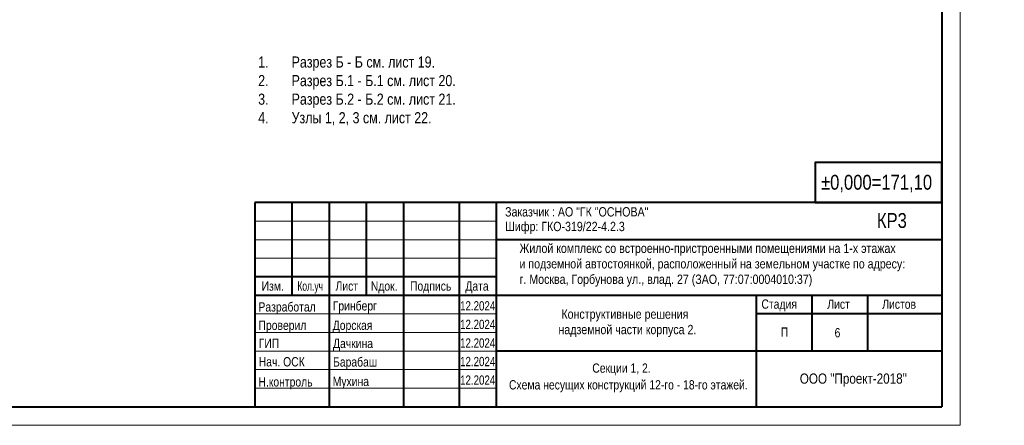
# Model space of a CAD drawing. Extents: x -8631841 to -8525813, y 4017860 to 4564755.
# Tile 51 of 112: x -8578851 to -8525813, y 4260788 to 4282639. Entities that reach past the tile are written whole.
import ezdxf

# ---------------------------------------------------------------- set-up
doc = ezdxf.new("R2010")
doc.units = 0
doc.header["$LTSCALE"] = 1000
doc.header["$MEASUREMENT"] = 0
for name, color, linetype, lineweight in [('СК-200-Р(амка)', 7, 'Continuous', 40), ('СК-210-Р-РАМКА ЛИНИИ ТОНКИЕ', 7, 'Continuous', 15), ('СК-220-Р-РАМКА ТЕКСТ', 7, 'Continuous', 15), ('СК-300-Р(азмеры)', 7, 'Continuous', 20), ('СК-400-Т(екст)', 7, 'Continuous', 20)]:
    doc.layers.add(name, color=color, linetype=linetype, lineweight=lineweight)
doc.styles.add('MtXpl_Arial_Narrow', font='ARIALN.TTF')
doc.styles.add('RUSS', font='arial.ttf', dxfattribs={"width": 0.8})

# ---------------------------------------------------------------- blocks, each defined once
blk = doc.blocks.new('A$C96adbfd2')
at = {"layer": 'СК-200-Р(амка)', "lineweight": 40, "ltscale": 2}
for p, q in [((-18500, 5500), (-18500, 0)), ((0, 5500), (-18500, 5500)), ((-17500, 5500), (-17500, 3000)), ((-16500, 5500), (-16500, 0)), ((-15500, 5500), (-15500, 3000)), ((-14500, 5500), (-14500, 0)), ((-13000, 5500), (-13000, 0)), ((-12000, 5500), (-12000, 0)), ((0, 4500), (-12000, 4500)), ((0, 3000), (-18500, 3000)), ((-5000, 3000), (-5000, 15)), ((-3500, 3000), (-3500, 1500)), ((-2000, 3000), (-2000, 1500)), ((0, 2500), (-5000, 2500)), ((0, 1500), (-12000, 1500))]:
    blk.add_line(p, q, dxfattribs=at)
at = {"layer": 'СК-200-Р(амка)', "color": 7, "lineweight": 15}
for p, q in [((-12000, 5000), (-18500, 5000)), ((-12000, 4500), (-18500, 4500)), ((-12000, 4000), (-18500, 4000)), ((-12000, 2500), (-18500, 2500)), ((-12000, 2000), (-18500, 2000)), ((-12000, 1500), (-18500, 1500)), ((-12000, 1000), (-18500, 1000)), ((-12000, 500), (-18500, 500))]:
    blk.add_line(p, q, dxfattribs=at)
at = {"layer": 'СК-200-Р(амка)', "ltscale": 2}
blk.add_line((-12000, 3500), (-18500, 3500), dxfattribs=at)
at = {"layer": 'СК-220-Р-РАМКА ТЕКСТ'}
blk.add_line((-12000, 3000), (-18500, 3000), dxfattribs=at)
blk.add_line((-12000, 3000), (-18500, 3000), dxfattribs=at)
at = {"layer": 'СК-400-Т(екст)', "lineweight": 40, "ltscale": 2}
blk.add_lwpolyline([(-3405, 5500), (0, 5500), (0, 6578), (-3405, 6578)], close=True, dxfattribs=at)
at = {"layer": 'СК-220-Р-РАМКА ТЕКСТ', "color": 7, "style": 'RUSS', "width": 0.8}
for s, p in [('Изм.', (-18319, 3126)), ('Лист', (-16328, 3126)), ('Nдок.', (-15377, 3126)), ('Подпись', (-14321, 3126)), ('Дата', (-12830, 3126))]:
    blk.add_text(s, height=250, dxfattribs=at).set_placement(p)
at = {"layer": 'СК-220-Р-РАМКА ТЕКСТ', "style": 'RUSS'}
for s, width, p in [('Разработал', 0.8, (-18403, 2565)), ('Гринберг', 0.8, (-16403, 2593)), ('12.2024', 0.75, (-12972, 2593)), ('Проверил', 0.8, (-18402, 2069)), ('Дорская', 0.8, (-16402, 2069)), ('12.2024', 0.75, (-12972, 2093)), ('ГИП', 0.8, (-18396, 1586)), ('Дачкина', 0.8, (-16395, 1581)), ('12.2024', 0.75, (-12972, 1593)), ('Нач. ОСК', 0.8, (-18396, 1086)), ('Барабаш', 0.8, (-16395, 1081)), ('12.2024', 0.75, (-12972, 1093)), ('Мухина', 0.8, (-16403, 558)), ('12.2024', 0.75, (-12972, 593)), ('Н.контроль', 0.8, (-18403, 545))]:
    blk.add_text(s, height=250, dxfattribs=dict(at, width=width)).set_placement(p)
at = {"layer": 'СК-220-Р-РАМКА ТЕКСТ', "color": 7, "insert": (-17355, 3375), "char_height": 250, "attachment_point": 1, "style": 'RUSS'}
blk.add_mtext_dynamic_manual_height_columns('\\A1;{\\fArial Narrow|b0|i0|c204|p34;Кол.уч}', width=11667.29, gutter_width=1250, heights=[0], dxfattribs=at)
at = {"layer": 'СК-220-Р-РАМКА ТЕКСТ', "color": 7, "char_height": 250, "attachment_point": 4, "style": 'RUSS'}
for s, insert in [('\\A1;Стадия', (-4856, 2729)), ('\\A1;Лист', (-3082, 2762)), ('\\A1;Листов', (-1603, 2762)), ('\\A1;П', (-4337, 2011))]:
    blk.add_mtext(s, dxfattribs=dict(at, insert=insert))
at = {"layer": 'СК-400-Т(екст)', "lineweight": 40, "ltscale": 2, "style": 'RUSS', "width": 0.8}
for s, p in [('%%P0,000=171,10', (-3251, 5847)), ('КР3', (-1746, 4817))]:
    blk.add_text(s, height=400, dxfattribs=at).set_placement(p)
at = {"layer": 'СК-400-Т(екст)', "linetype": 'Continuous'}
for s, width, gutter_width, insert, char_height, attachment_point in [('\\A1;{\\fArial Narrow|b0|i0|c204|p34;Заказчик :\\fArial Narrow|b0|i0|c0|p34; \\fArial Narrow|b0|i0|c204|p34;АО "ГК "ОСНОВА\\fArial Narrow|b0|i0|c0|p34;"\\fArial Narrow|b0|i0|c204|p34;\\P          \\W0.8;                                                                                            }', 11667.29, 1250, (-11760, 5375), 250, 1), ('\\A1;{\\fArial Narrow|b0|i0|c204|p34;Шифр: ГКО-319/22-4.2.3          \\W0.8;                                                                                            }', 11667.29, 1250, (-11760, 4981), 250, 1), ('\\A1;{\\fArial Narrow|b0|i0|c204|p34;\\W1;ООО "Проект-2018"}', 13925.35, 1492, (-2382, 896), 274.51, 2)]:
    blk.add_mtext_dynamic_manual_height_columns(s, width=width, gutter_width=gutter_width, heights=[0], dxfattribs=dict(at, insert=insert, char_height=char_height, attachment_point=attachment_point))
at = {"layer": 'СК-400-Т(екст)', "char_height": 250, "attachment_point": 1, "style": 'MtXpl_Arial_Narrow'}
for s, insert in [('Жилой комплекс со встроенно-пристроенными помещениями на 1-х этажах^Jи подземной автостоянкой, расположенный на земельном участке по адресу: ^Jг. Москва, Горбунова ул., влад. 27 (ЗАО, 77:07:0004010:37)', (-11372, 4393)), (' Конструктивные решения ^Jнадземной части корпуса 2.', (-10322, 2621))]:
    blk.add_mtext(s, dxfattribs=dict(at, insert=insert))

msp = doc.modelspace()

# ---------------------------------------------------------------- linework, layer by layer
at = {"layer": 'СК-200-Р(амка)'}
for p in [(-8529183.8, 4319187.6), (-8608183.8, 4261787.6)]:
    msp.add_line(p, (-8529183.8, 4261787.6), dxfattribs=at)
at = {"layer": 'СК-210-Р-РАМКА ЛИНИИ ТОНКИЕ'}
for q in [(-8528183.8, 4320187.6), (-8528183.8, 4320187.6), (-8612183.8, 4260787.6)]:
    msp.add_line((-8528183.8, 4260787.6), q, dxfattribs=at)

# ---------------------------------------------------------------- block references
at = {"layer": 'СК-300-Р(азмеры)', "xscale": 2, "yscale": 2, "zscale": 2}
msp.add_blockref('A$C96adbfd2', (-8529183.8, 4261787.6), dxfattribs=at)

# ---------------------------------------------------------------- texts
at = {"layer": 'СК-220-Р-РАМКА ТЕКСТ', "style": 'RUSS', "width": 0.8}
msp.add_text('6', height=500, dxfattribs=at).set_placement((-8534954.9, 4265524.9))
at = {"layer": 'СК-220-Р-РАМКА ТЕКСТ', "color": 7, "style": 'RUSS', "width": 0.8}
for s, p in [('Секции 1, 2. ', (-8548007.1, 4263620.2)), ('Схема несущих конструкций 12-го - 18-го этажей.', (-8552495.1, 4262718.8))]:
    msp.add_text(s, height=500, dxfattribs=at).set_placement(p)
at = {"layer": 'СК-220-Р-РАМКА ТЕКСТ', "insert": (-8551070.2, 4278802.4), "char_height": 600, "width": 31067.545, "attachment_point": 5, "style": 'RUSS'}
msp.add_mtext('\\pxi-1,l2,ql;1.^IРазрез Б - Б см. лист 19.\\P2.^IРазрез Б.1 - Б.1 см. лист 20.\\P3.^IРазрез Б.2 - Б.2 см. лист 21.\\P4.^IУзлы 1, 2, 3 см. лист 22.', dxfattribs=at)

doc.saveas('drawing.dxf')
